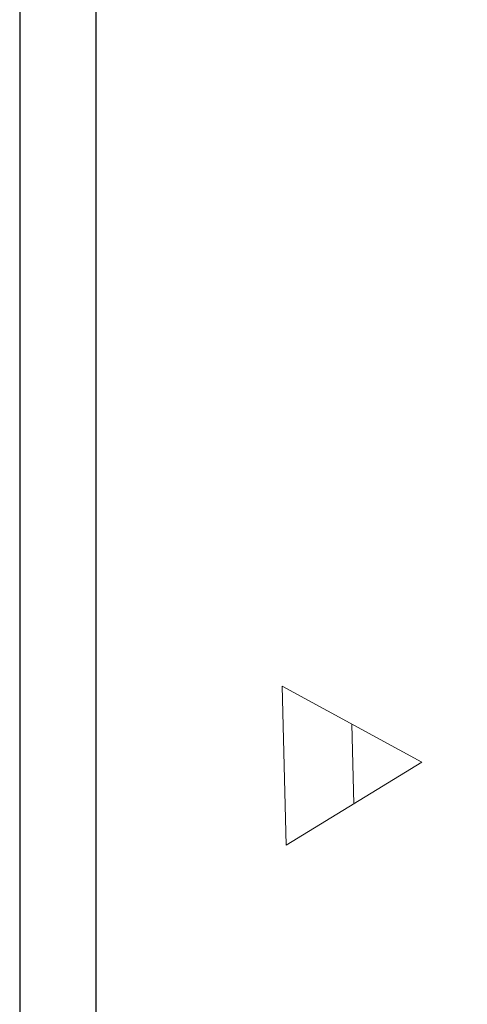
# Model space of a CAD drawing. Header units: millimetres. Extents: x 567 to 934, y -1 to 364.
# Tile 86 of 256: x 567.45 to 573.29, y 99.54 to 112.41. Entities that reach past the tile are written whole.
import ezdxf

# ---------------------------------------------------------------- set-up
doc = ezdxf.new("R2010")
doc.units = ezdxf.units.MM
doc.header["$MEASUREMENT"] = 0
doc.layers.get('0').update_dxf_attribs({"lineweight": 18})
doc.layers.add('FOLHA_PADRÃO', color=7, linetype='Continuous')
doc.layers.add('G-ANNO-SYMB', color=7, linetype='Continuous', lineweight=9)

# ---------------------------------------------------------------- blocks, each defined once
blk = doc.blocks.new('A1EST. 1500')
at = {"layer": 'FOLHA_PADRÃO', "color": 1, "linetype": 'Continuous'}
blk.add_line((0, 59.4), (0, 0), dxfattribs=at)
at = {"layer": 'FOLHA_PADRÃO', "color": 6, "linetype": 'Continuous'}
blk.add_lwpolyline([(149, 58.4), (149, 1), (1, 1), (1, 58.4), (149, 58.4)], dxfattribs=at)

msp = doc.modelspace()

# ---------------------------------------------------------------- linework, layer by layer
at = {"layer": 'G-ANNO-SYMB', "color": 8, "extrusion": (0, 0, -1)}
for p, q in [((570.875, 103.701), (570.927, 101.623)), ((572.701, 102.707), (570.875, 103.701)), ((571.814, 102.165), (571.788, 103.204)), ((570.927, 101.623), (572.701, 102.707))]:
    msp.add_line(p, q, dxfattribs=at)

# ---------------------------------------------------------------- block references
msp.add_blockref('A1EST. 1500', (567.449, 60.026))

doc.saveas('drawing.dxf')
